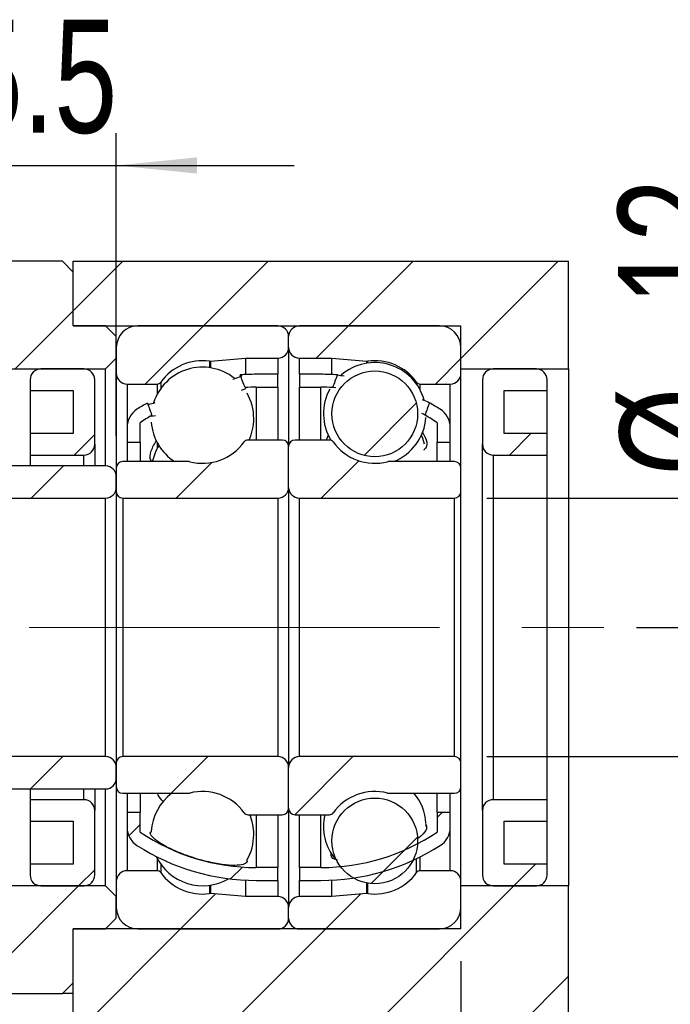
# Model space of a CAD drawing. Header units: millimetres. Extents: x 29 to 286, y 12 to 199.
# Tile 7 of 9: x 232 to 252, y 42 to 72. Entities that reach past the tile are written whole.
import ezdxf

# ---------------------------------------------------------------- set-up
doc = ezdxf.new("R2010")
doc.units = ezdxf.units.MM
doc.linetypes.add('CENTERX2', pattern=[20.32, 12.7, -2.54, 2.54, -2.54])
doc.layers.add('FORMAT', color=7, linetype='Continuous')
doc.styles.add('SLDTEXTSTYLE0', font='TXT', dxfattribs={"width": 0.75})
doc.dimstyles.new('SLDDIMSTYLE2', dxfattribs={"dimtxt": 3.5, "dimasz": 2.5, "dimexe": 0, "dimexo": 0.0625, "dimgap": 0.875, "dimtad": 1, "dimdec": 1, "dimlfac": 1.5, "dimrnd": 1e-09, "dimzin": 12, "dimdsep": 46, "dimtxsty": 'SLDTEXTSTYLE0', "dimsah": 1, "dimcen": 0.09, "dimadec": 0, "dimazin": 3, "dimtfac": 1, "dimtdec": 1, "dimtmove": 0, "dimatfit": 0, "dimfxl": 1, "dimfrac": 2, "dimtolj": 1, "dimtzin": 12, "dimarcsym": 0})
doc.dimstyles.new('SLDDIMSTYLE3', dxfattribs={"dimtxt": 3.5, "dimasz": 2.5, "dimexe": 0, "dimexo": 0.0625, "dimgap": 0.875, "dimtad": 1, "dimlfac": 1.5, "dimrnd": 1e-09, "dimzin": 12, "dimdsep": 46, "dimtxsty": 'SLDTEXTSTYLE0', "dimsah": 1, "dimcen": 0.09, "dimadec": 0, "dimazin": 3, "dimtfac": 1, "dimtofl": 0, "dimtmove": 0, "dimatfit": 3, "dimfxl": 1, "dimfrac": 2, "dimtolj": 1, "dimtzin": 12, "dimarcsym": 0})
doc.dimstyles.new('SLDDIMSTYLE4', dxfattribs={"dimtxt": 3.5, "dimasz": 2.5, "dimexe": 0, "dimexo": 0.0625, "dimgap": 0.875, "dimtad": 1, "dimlfac": 1.5, "dimrnd": 1e-09, "dimzin": 12, "dimdsep": 46, "dimtxsty": 'SLDTEXTSTYLE0', "dimsah": 1, "dimcen": 0.09, "dimadec": 0, "dimazin": 3, "dimtfac": 1, "dimtmove": 0, "dimatfit": 0, "dimfxl": 1, "dimfrac": 2, "dimtolj": 1, "dimtzin": 12, "dimarcsym": 0})
doc.dimstyles.new('SLDDIMSTYLE6', dxfattribs={"dimtxt": 3.5, "dimasz": 2.5, "dimexe": 0, "dimexo": 0.0625, "dimgap": 0.875, "dimtad": 1, "dimlfac": 1.5, "dimrnd": 1e-09, "dimzin": 12, "dimdsep": 46, "dimtxsty": 'SLDTEXTSTYLE0', "dimsah": 1, "dimcen": 0.09, "dimadec": 0, "dimazin": 3, "dimtol": 1, "dimtp": 0.02, "dimtm": 0.02, "dimtfac": 1, "dimtmove": 0, "dimatfit": 0, "dimfxl": 1, "dimfrac": 2, "dimtolj": 1, "dimarcsym": 0})

# ---------------------------------------------------------------- blocks, each defined once
blk = doc.blocks.new('_D_14')
at = {"layer": 'FORMAT', "color": 7}
for p, q in [((255.423, 57.577), (255.423, 68.721)), ((246.795, 57.577), (256.423, 57.577)), ((255.423, 49.577), (255.423, 57.577)), ((246.795, 49.577), (256.423, 49.577))]:
    blk.add_line(p, q, dxfattribs=at)
for points in [[(255.423, 57.577), (255.173, 55.077), (255.673, 55.077)], [(255.423, 49.577), (255.673, 52.077), (255.173, 52.077)]]:
    blk.add_solid(points, dxfattribs=at)
at = {"layer": 'FORMAT', "color": 7, "char_height": 3.5, "attachment_point": 1, "rotation": 90, "style": 'SLDTEXTSTYLE0'}
for s, insert in [('12', (250.857, 63.549)), ('%%c', (250.911, 58.27))]:
    blk.add_mtext(s, dxfattribs=dict(at, insert=insert))
blk = doc.blocks.new('_D_15')
at = {"layer": 'FORMAT', "color": 7}
for p, q in [((268.26, 53.577), (268.26, 59.077)), ((251.429, 53.577), (269.26, 53.577)), ((268.26, 53.577), (268.26, 36.91)), ((250.328, 36.91), (269.26, 36.91)), ((268.26, 36.91), (268.26, 31.41))]:
    blk.add_line(p, q, dxfattribs=at)
for points in [[(268.26, 53.577), (268.51, 56.077), (268.01, 56.077)], [(268.26, 36.91), (268.01, 34.41), (268.51, 34.41)]]:
    blk.add_solid(points, dxfattribs=at)
at = {"layer": 'FORMAT', "color": 7, "char_height": 3.5, "attachment_point": 1, "rotation": 90, "style": 'SLDTEXTSTYLE0'}
for s, insert in [('±0.02', (263.748, 43.086)), ('25', (263.748, 36.601))]:
    blk.add_mtext(s, dxfattribs=dict(at, insert=insert))
blk = doc.blocks.new('_D_16')
at = {"layer": 'FORMAT', "color": 7}
for p, q in [((245.995, 43.243), (245.995, 29.483)), ((249.328, 35.91), (249.328, 29.483)), ((245.995, 30.483), (240.495, 30.483)), ((245.995, 30.483), (249.328, 30.483)), ((249.328, 30.483), (253.931, 30.483))]:
    blk.add_line(p, q, dxfattribs=at)
for points in [[(245.995, 30.483), (243.495, 30.733), (243.495, 30.233)], [(249.328, 30.483), (251.828, 30.233), (251.828, 30.733)]]:
    blk.add_solid(points, dxfattribs=at)
at = {"layer": 'FORMAT', "color": 7, "insert": (251.345, 34.994), "char_height": 3.5, "attachment_point": 1, "style": 'SLDTEXTSTYLE0'}
blk.add_mtext('5', dxfattribs=at)
blk = doc.blocks.new('_D_17')
at = {"layer": 'FORMAT', "color": 7}
for p, q in [((226.261, 45.177), (226.261, 29.483)), ((245.995, 43.243), (245.995, 29.483)), ((226.261, 30.483), (220.761, 30.483)), ((226.261, 30.483), (245.995, 30.483)), ((245.995, 30.483), (251.495, 30.483))]:
    blk.add_line(p, q, dxfattribs=at)
for points in [[(226.261, 30.483), (223.761, 30.733), (223.761, 30.233)], [(245.995, 30.483), (248.495, 30.233), (248.495, 30.733)]]:
    blk.add_solid(points, dxfattribs=at)
at = {"layer": 'FORMAT', "color": 7, "char_height": 3.5, "attachment_point": 1, "style": 'SLDTEXTSTYLE0'}
for s, insert in [('(', (230.812, 34.994)), (')', (241.584, 34.994)), ('29.6', (232.533, 34.994))]:
    blk.add_mtext(s, dxfattribs=dict(at, insert=insert))
blk = doc.blocks.new('_D_19')
at = {"layer": 'FORMAT', "color": 7}
for p, q in [((231.661, 59.877), (231.661, 68.874)), ((235.328, 59.51), (235.328, 68.874)), ((231.661, 67.874), (226.161, 67.874)), ((231.661, 67.874), (235.328, 67.874)), ((235.328, 67.874), (240.828, 67.874))]:
    blk.add_line(p, q, dxfattribs=at)
for points in [[(231.661, 67.874), (229.161, 68.124), (229.161, 67.624)], [(235.328, 67.874), (237.828, 67.624), (237.828, 68.124)]]:
    blk.add_solid(points, dxfattribs=at)
at = {"layer": 'FORMAT', "color": 7, "insert": (230.479, 72.386), "char_height": 3.5, "attachment_point": 1, "style": 'SLDTEXTSTYLE0'}
blk.add_mtext('5.5', dxfattribs=at)

msp = doc.modelspace()

# ---------------------------------------------------------------- hatches: boundary and pattern name
at = {"layer": 'FORMAT', "linetype": 'Continuous', "lineweight": 18}
h = msp.add_hatch(dxfattribs=at)
h.set_pattern_fill('ANSI31', color=256, style=0)
h.paths.add_polyline_path([(234.9948, 61.5766), (235.3281, 61.91), (235.3281, 62.5766), (234.9948, 62.91), (233.9948, 62.91), (233.9948, 64.5766), (233.6614, 64.91), (229.9948, 64.91), (229.6614, 64.5766), (229.6614, 61.91), (229.9948, 61.5766)], flags=0)
h = msp.add_hatch(dxfattribs=at)
h.set_pattern_fill('ANSI31', color=256, style=0)
h.paths.add_polyline_path([(233.9948, 64.91), (233.9948, 62.91), (245.9948, 62.91), (245.9948, 61.5766), (249.3281, 61.5766), (249.3281, 64.91)], flags=0)
h = msp.add_hatch(dxfattribs=at)
h.set_pattern_fill('ANSI31', color=256, style=0)
edge = h.paths.add_edge_path(flags=0)
edge.add_line((240.6614, 62.2433), (240.6614, 62.5766))
edge.add_arc((240.3281, 62.5766), 0.3333, 0, 90)
edge.add_line((240.3281, 62.91), (235.9948, 62.91))
edge.add_arc((235.9948, 62.2433), 0.6667, 90, 180)
edge.add_line((235.3281, 62.2433), (235.3281, 61.4433))
edge.add_arc((235.6614, 61.4433), 0.3333, 180, 270)
edge.add_line((235.6614, 61.11), (236.5943, 61.11))
edge.add_arc((236.5943, 61.2433), 0.1333, 270, 324.47108)
edge.add_arc((237.9948, 60.2433), 1.5875, 82.10725, 144.47108, ccw=False)
edge.add_arc((238.2311, 61.9478), 0.1333, 262.10725, 275)
edge.add_line((238.2427, 61.815), (239.3281, 61.91))
edge.add_line((239.3281, 61.91), (240.3281, 61.91))
edge.add_arc((240.3281, 62.2433), 0.3333, 270, 360)
h = msp.add_hatch(dxfattribs=at)
h.set_pattern_fill('ANSI31', color=256, style=0)
edge = h.paths.add_edge_path(flags=0)
edge.add_line((245.3281, 62.91), (240.9948, 62.91))
edge.add_arc((240.9948, 62.5766), 0.3333, 90, 180)
edge.add_line((240.6614, 62.5766), (240.6614, 62.2433))
edge.add_arc((240.9948, 62.2433), 0.3333, 180, 270)
edge.add_line((240.9948, 61.91), (241.9948, 61.91))
edge.add_line((241.9948, 61.91), (243.0802, 61.815))
edge.add_arc((243.0918, 61.9478), 0.1333, 265, 277.89275)
edge.add_arc((243.3281, 60.2433), 1.5875, 35.52892, 97.89275, ccw=False)
edge.add_arc((244.7286, 61.2433), 0.1333, 215.52892, 270)
edge.add_line((244.7286, 61.11), (245.6614, 61.11))
edge.add_arc((245.6614, 61.4433), 0.3333, 270, 360)
edge.add_line((245.9948, 61.4433), (245.9948, 62.2433))
edge.add_arc((245.3281, 62.2433), 0.6667, 0, 90)
h = msp.add_hatch(dxfattribs=at)
h.set_pattern_fill('ANSI31', color=256, style=0)
edge = h.paths.add_edge_path(flags=0)
edge.add_line((232.6614, 60.91), (233.9948, 60.91))
edge.add_line((233.9948, 60.91), (233.9948, 59.5766))
edge.add_line((233.9948, 59.5766), (232.6614, 59.5766))
edge.add_line((232.6614, 59.5766), (232.6614, 58.91))
edge.add_line((232.6614, 58.91), (234.3281, 58.91))
edge.add_arc((234.3281, 59.2433), 0.3333, 270, 360)
edge.add_line((234.6614, 59.2433), (234.6614, 61.2433))
edge.add_arc((234.3281, 61.2433), 0.3333, 360, 450)
edge.add_line((234.3281, 61.5766), (232.9948, 61.5766))
edge.add_arc((232.9948, 61.2433), 0.3333, 90, 180)
edge.add_line((232.6614, 61.2433), (232.6614, 60.91))
h = msp.add_hatch(dxfattribs=at)
h.set_pattern_fill('ANSI31', color=256, style=0)
edge = h.paths.add_edge_path(flags=0)
edge.add_line((248.6614, 59.5766), (247.3281, 59.5766))
edge.add_line((247.3281, 59.5766), (247.3281, 60.91))
edge.add_line((247.3281, 60.91), (248.6614, 60.91))
edge.add_line((248.6614, 60.91), (248.6614, 61.2433))
edge.add_arc((248.3281, 61.2433), 0.3333, 360, 450)
edge.add_line((248.3281, 61.5766), (246.9948, 61.5766))
edge.add_arc((246.9948, 61.2433), 0.3333, 90, 180)
edge.add_line((246.6614, 61.2433), (246.6614, 59.2433))
edge.add_arc((246.9948, 59.2433), 0.3333, 180, 270)
edge.add_line((246.9948, 58.91), (248.6614, 58.91))
edge.add_line((248.6614, 58.91), (248.6614, 59.5766))
h = msp.add_hatch(dxfattribs=at)
h.set_pattern_fill('ANSI31', color=256, style=0)
edge = h.paths.add_edge_path(flags=0)
edge.add_arc((239.6614, 54.569), 6.4409, 90, 93.10594, ccw=False)
edge.add_line((239.6614, 61.01), (240.3281, 61.01))
edge.add_line((240.3281, 61.01), (240.3281, 61.41))
edge.add_line((240.3281, 61.41), (239.6614, 61.41))
edge.add_arc((239.6614, 54.569), 6.8409, 90, 94.20318)
edge.add_ellipse((240.4873, 53.5766), major_axis=(-10.574, 28.2389), ratio=0.0514033, start_angle=348.46453, end_angle=349.1108, ccw=False)
h = msp.add_hatch(dxfattribs=at)
h.set_pattern_fill('ANSI31', color=256, style=0)
edge = h.paths.add_edge_path(flags=0)
edge.add_line((240.9948, 61.41), (240.9948, 61.01))
edge.add_line((240.9948, 61.01), (241.6614, 61.01))
edge.add_arc((241.6614, 54.569), 6.4409, 86.81531, 90, ccw=False)
edge.add_ellipse((240.8355, 53.5766), major_axis=(9.8052, 26.1793), ratio=0.0554457, start_angle=10.8231, end_angle=11.47299, ccw=False)
edge.add_arc((241.6614, 54.569), 6.8409, 85.71447, 90)
edge.add_line((241.6614, 61.41), (240.9948, 61.41))
h = msp.add_hatch(dxfattribs=at)
h.set_pattern_fill('ANSI31', color=256, style=0)
edge = h.paths.add_edge_path(flags=0)
edge.add_arc((243.3281, 60.186), 1.3266, 0, 360)
h = msp.add_hatch(dxfattribs=at)
h.set_pattern_fill('ANSI31', color=256, style=0)
edge = h.paths.add_edge_path(flags=0)
edge.add_ellipse((240.4873, 53.5766), major_axis=(-10.574, 28.2389), ratio=0.0514033, start_angle=10.61498, end_angle=11.21125, ccw=False)
edge.add_arc((239.6614, 54.569), 6.8409, 119.5216, 122.67529)
edge.add_arc((236.3281, 59.7662), 0.6667, 122.67529, 180)
edge.add_line((235.6614, 59.7662), (235.6614, 59.31))
edge.add_line((235.6614, 59.31), (236.0614, 59.31))
edge.add_line((236.0614, 59.31), (236.0614, 59.91))
edge.add_arc((239.6614, 54.569), 6.4409, 120.13545, 123.98165, ccw=False)
h = msp.add_hatch(dxfattribs=at)
h.set_pattern_fill('ANSI31', color=256, style=0)
edge = h.paths.add_edge_path(flags=0)
edge.add_arc((244.9948, 59.7662), 0.6667, 0, 57.32471)
edge.add_arc((241.6614, 54.569), 6.8409, 57.32471, 60.55128)
edge.add_ellipse((240.8355, 53.5766), major_axis=(9.8052, 26.1793), ratio=0.0554457, start_angle=348.85119, end_angle=349.45109, ccw=False)
edge.add_arc((241.6614, 54.569), 6.4409, 56.01835, 59.93382, ccw=False)
edge.add_line((245.2614, 59.91), (245.2614, 59.31))
edge.add_line((245.2614, 59.31), (245.6614, 59.31))
edge.add_line((245.6614, 59.31), (245.6614, 59.7662))
h = msp.add_hatch(dxfattribs=at)
h.set_pattern_fill('ANSI31', color=256, style=0)
edge = h.paths.add_edge_path(flags=0)
edge.add_line((235.3281, 58.51), (235.3281, 57.7766))
edge.add_arc((235.5281, 57.7766), 0.2, 180, 270)
edge.add_line((235.5281, 57.5766), (240.3281, 57.5766))
edge.add_arc((240.3281, 57.91), 0.3333, 270, 360)
edge.add_line((240.6614, 57.91), (240.6614, 59.1766))
edge.add_arc((240.4614, 59.1766), 0.2, 0, 90)
edge.add_line((240.4614, 59.3766), (239.3952, 59.3766))
edge.add_arc((239.3952, 59.2433), 0.1333, 90, 144.47108)
edge.add_arc((237.9948, 60.2433), 1.5875, 255.58615, 324.47108, ccw=False)
edge.add_arc((237.5664, 58.5766), 0.1333, 75.58615, 90)
edge.add_line((237.5664, 58.71), (235.5281, 58.71))
edge.add_arc((235.5281, 58.51), 0.2, 90, 180)
h = msp.add_hatch(dxfattribs=at)
h.set_pattern_fill('ANSI31', color=256, style=0)
edge = h.paths.add_edge_path(flags=0)
edge.add_line((240.9948, 57.5766), (245.7948, 57.5766))
edge.add_arc((245.7948, 57.7766), 0.2, 270, 360)
edge.add_line((245.9948, 57.7766), (245.9948, 58.51))
edge.add_arc((245.7948, 58.51), 0.2, 0, 90)
edge.add_line((245.7948, 58.71), (243.7565, 58.71))
edge.add_arc((243.7565, 58.5766), 0.1333, 90, 104.41385)
edge.add_arc((243.3281, 60.2433), 1.5875, 215.52892, 284.41385, ccw=False)
edge.add_arc((241.9276, 59.2433), 0.1333, 35.52892, 90)
edge.add_line((241.9276, 59.3766), (240.8614, 59.3766))
edge.add_arc((240.8614, 59.1766), 0.2, 90, 180)
edge.add_line((240.6614, 59.1766), (240.6614, 57.91))
edge.add_arc((240.9948, 57.91), 0.3333, 180, 270)
h = msp.add_hatch(dxfattribs=at)
h.set_pattern_fill('ANSI31', color=256, style=0)
edge = h.paths.add_edge_path(flags=0)
edge.add_line((231.6614, 57.91), (231.9948, 57.5766))
edge.add_line((231.9948, 57.5766), (234.9948, 57.5766))
edge.add_arc((234.9948, 57.91), 0.3333, 270, 360)
edge.add_line((235.3281, 57.91), (235.3281, 58.2433))
edge.add_arc((234.9948, 58.2433), 0.3333, 0, 90)
edge.add_line((234.9948, 58.5766), (231.9948, 58.5766))
edge.add_line((231.9948, 58.5766), (231.6614, 58.2433))
edge.add_line((231.6614, 58.2433), (231.6614, 57.91))
h = msp.add_hatch(dxfattribs=at)
h.set_pattern_fill('ANSI31', color=256, style=0)
edge = h.paths.add_edge_path(flags=0)
edge.add_line((231.9948, 49.5766), (231.6614, 49.2433))
edge.add_line((231.6614, 49.2433), (231.6614, 48.91))
edge.add_line((231.6614, 48.91), (231.9948, 48.5766))
edge.add_line((231.9948, 48.5766), (234.9948, 48.5766))
edge.add_arc((234.9948, 48.91), 0.3333, 270, 360)
edge.add_line((235.3281, 48.91), (235.3281, 49.2433))
edge.add_arc((234.9948, 49.2433), 0.3333, 0, 90)
edge.add_line((234.9948, 49.5766), (231.9948, 49.5766))
h = msp.add_hatch(dxfattribs=at)
h.set_pattern_fill('ANSI31', color=256, style=0)
edge = h.paths.add_edge_path(flags=0)
edge.add_line((240.3281, 49.5766), (235.5281, 49.5766))
edge.add_arc((235.5281, 49.3766), 0.2, 90, 180)
edge.add_line((235.3281, 49.3766), (235.3281, 48.6433))
edge.add_arc((235.5281, 48.6433), 0.2, 180, 270)
edge.add_line((235.5281, 48.4433), (237.5664, 48.4433))
edge.add_arc((237.5664, 48.5766), 0.1333, 270, 284.41385)
edge.add_arc((237.9948, 46.91), 1.5875, 35.52892, 104.41385, ccw=False)
edge.add_arc((239.3952, 47.91), 0.1333, 215.52892, 270)
edge.add_line((239.3952, 47.7766), (240.4614, 47.7766))
edge.add_arc((240.4614, 47.9766), 0.2, 270, 360)
edge.add_line((240.6614, 47.9766), (240.6614, 49.2433))
edge.add_arc((240.3281, 49.2433), 0.3333, 360, 450)
h = msp.add_hatch(dxfattribs=at)
h.set_pattern_fill('ANSI31', color=256, style=0)
edge = h.paths.add_edge_path(flags=0)
edge.add_line((245.9948, 48.6433), (245.9948, 49.3766))
edge.add_arc((245.7948, 49.3766), 0.2, 0, 90)
edge.add_line((245.7948, 49.5766), (240.9948, 49.5766))
edge.add_arc((240.9948, 49.2433), 0.3333, 90, 180)
edge.add_line((240.6614, 49.2433), (240.6614, 47.9766))
edge.add_arc((240.8614, 47.9766), 0.2, 180, 270)
edge.add_line((240.8614, 47.7766), (241.9276, 47.7766))
edge.add_arc((241.9276, 47.91), 0.1333, 270, 324.47108)
edge.add_arc((243.3281, 46.91), 1.5875, 75.58615, 144.47108, ccw=False)
edge.add_arc((243.7565, 48.5766), 0.1333, 255.58615, 270)
edge.add_line((243.7565, 48.4433), (245.7948, 48.4433))
edge.add_arc((245.7948, 48.6433), 0.2, 270, 360)
h = msp.add_hatch(dxfattribs=at)
h.set_pattern_fill('ANSI31', color=256, style=0)
edge = h.paths.add_edge_path(flags=0)
edge.add_line((232.6614, 47.5766), (233.9948, 47.5766))
edge.add_line((233.9948, 47.5766), (233.9948, 46.2433))
edge.add_line((233.9948, 46.2433), (232.6614, 46.2433))
edge.add_line((232.6614, 46.2433), (232.6614, 45.91))
edge.add_arc((232.9948, 45.91), 0.3333, 180, 270)
edge.add_line((232.9948, 45.5766), (234.3281, 45.5766))
edge.add_arc((234.3281, 45.91), 0.3333, 270, 360)
edge.add_line((234.6614, 45.91), (234.6614, 47.91))
edge.add_arc((234.3281, 47.91), 0.3333, 0, 90)
edge.add_line((234.3281, 48.2433), (232.6614, 48.2433))
edge.add_line((232.6614, 48.2433), (232.6614, 47.5766))
h = msp.add_hatch(dxfattribs=at)
h.set_pattern_fill('ANSI31', color=256, style=0)
edge = h.paths.add_edge_path(flags=0)
edge.add_arc((243.3281, 46.9672), 1.3266, 0, 360)
h = msp.add_hatch(dxfattribs=at)
h.set_pattern_fill('ANSI31', color=256, style=0)
edge = h.paths.add_edge_path(flags=0)
edge.add_line((248.6614, 46.2433), (247.3281, 46.2433))
edge.add_line((247.3281, 46.2433), (247.3281, 47.5766))
edge.add_line((247.3281, 47.5766), (248.6614, 47.5766))
edge.add_line((248.6614, 47.5766), (248.6614, 48.2433))
edge.add_line((248.6614, 48.2433), (246.9948, 48.2433))
edge.add_arc((246.9948, 47.91), 0.3333, 90, 180)
edge.add_line((246.6614, 47.91), (246.6614, 45.91))
edge.add_arc((246.9948, 45.91), 0.3333, 180, 270)
edge.add_line((246.9948, 45.5766), (248.3281, 45.5766))
edge.add_arc((248.3281, 45.91), 0.3333, 270, 360)
edge.add_line((248.6614, 45.91), (248.6614, 46.2433))
h = msp.add_hatch(dxfattribs=at)
h.set_pattern_fill('ANSI31', color=256, style=0)
edge = h.paths.add_edge_path(flags=0)
edge.add_line((240.3281, 45.7433), (240.3281, 46.1433))
edge.add_line((240.3281, 46.1433), (239.6614, 46.1433))
edge.add_arc((239.6614, 52.5842), 6.4409, 236.01835, 270, ccw=False)
edge.add_line((236.0614, 47.2433), (236.0614, 47.8433))
edge.add_line((236.0614, 47.8433), (235.6614, 47.8433))
edge.add_line((235.6614, 47.8433), (235.6614, 47.3871))
edge.add_arc((236.3281, 47.3871), 0.6667, 180, 237.32471)
edge.add_arc((239.6614, 52.5842), 6.8409, 237.32471, 270)
edge.add_line((239.6614, 45.7433), (240.3281, 45.7433))
h = msp.add_hatch(dxfattribs=at)
h.set_pattern_fill('ANSI31', color=256, style=0)
edge = h.paths.add_edge_path(flags=0)
edge.add_arc((241.6614, 52.5842), 6.4409, 270, 303.98165, ccw=False)
edge.add_line((241.6614, 46.1433), (240.9948, 46.1433))
edge.add_line((240.9948, 46.1433), (240.9948, 45.7433))
edge.add_line((240.9948, 45.7433), (241.6614, 45.7433))
edge.add_arc((241.6614, 52.5842), 6.8409, 270, 302.67529)
edge.add_arc((244.9948, 47.3871), 0.6667, 302.67529, 360)
edge.add_line((245.6614, 47.3871), (245.6614, 47.8433))
edge.add_line((245.6614, 47.8433), (245.2614, 47.8433))
edge.add_line((245.2614, 47.8433), (245.2614, 47.2433))
h = msp.add_hatch(dxfattribs=at)
h.set_pattern_fill('ANSI31', color=256, style=0)
edge = h.paths.add_edge_path(flags=0)
edge.add_line((235.9948, 44.2433), (240.3281, 44.2433))
edge.add_arc((240.3281, 44.5766), 0.3333, 270, 360)
edge.add_line((240.6614, 44.5766), (240.6614, 44.91))
edge.add_arc((240.3281, 44.91), 0.3333, 360, 450)
edge.add_line((240.3281, 45.2433), (239.3281, 45.2433))
edge.add_line((239.3281, 45.2433), (238.2427, 45.3382))
edge.add_arc((238.2311, 45.2054), 0.1333, 85, 97.89275)
edge.add_arc((237.9948, 46.91), 1.5875, 215.52892, 277.89275, ccw=False)
edge.add_arc((236.5943, 45.91), 0.1333, 35.52892, 90)
edge.add_line((236.5943, 46.0433), (235.6614, 46.0433))
edge.add_arc((235.6614, 45.71), 0.3333, 90, 180)
edge.add_line((235.3281, 45.71), (235.3281, 44.91))
edge.add_arc((235.9948, 44.91), 0.6667, 180, 270)
h = msp.add_hatch(dxfattribs=at)
h.set_pattern_fill('ANSI31', color=256, style=0)
edge = h.paths.add_edge_path(flags=0)
edge.add_line((240.6614, 44.91), (240.6614, 44.5766))
edge.add_arc((240.9948, 44.5766), 0.3333, 180, 270)
edge.add_line((240.9948, 44.2433), (245.3281, 44.2433))
edge.add_arc((245.3281, 44.91), 0.6667, 270, 360)
edge.add_line((245.9948, 44.91), (245.9948, 45.71))
edge.add_arc((245.6614, 45.71), 0.3333, 0, 90)
edge.add_line((245.6614, 46.0433), (244.7286, 46.0433))
edge.add_arc((244.7286, 45.91), 0.1333, 90, 144.47108)
edge.add_arc((243.3281, 46.91), 1.5875, 262.10725, 324.47108, ccw=False)
edge.add_arc((243.0918, 45.2054), 0.1333, 82.10725, 95)
edge.add_line((243.0802, 45.3382), (241.9948, 45.2433))
edge.add_line((241.9948, 45.2433), (240.9948, 45.2433))
edge.add_arc((240.9948, 44.91), 0.3333, 90, 180)
h = msp.add_hatch(dxfattribs=at)
h.set_pattern_fill('ANSI31', color=256, style=0)
h.paths.add_polyline_path([(235.3281, 45.2433), (234.9948, 45.5766), (229.9948, 45.5766), (229.6614, 45.2433), (229.6614, 42.5766), (229.9948, 42.2433), (233.6614, 42.2433), (233.9948, 42.5766), (233.9948, 44.2433), (234.9948, 44.2433), (235.3281, 44.5766)], flags=0)
h = msp.add_hatch(dxfattribs=at)
h.set_pattern_fill('ANSI31', color=256, style=0)
h.paths.add_polyline_path([(233.9948, 36.91), (249.3281, 36.91), (249.3281, 45.5766), (245.9948, 45.5766), (245.9948, 44.2433), (233.9948, 44.2433)], flags=0)

# ---------------------------------------------------------------- linework, layer by layer
at = {"color": 7, "linetype": 'Continuous', "lineweight": 25}
for p, q in [((233.6614, 64.91), (229.9948, 64.91)), ((233.6614, 64.91), (233.9948, 64.5766)), ((233.9948, 62.91), (233.9948, 64.91)), ((233.9948, 64.91), (249.3281, 64.91)), ((249.3281, 61.5766), (249.3281, 64.91)), ((233.9948, 62.91), (233.9948, 64.5766)), ((234.9948, 62.91), (233.9948, 62.91)), ((233.9948, 62.91), (245.9948, 62.91)), ((234.9948, 62.91), (235.3281, 62.5766)), ((240.3281, 62.91), (235.9948, 62.91)), ((245.3281, 62.91), (240.9948, 62.91)), ((245.9948, 61.5766), (245.9948, 62.91)), ((235.3281, 61.91), (235.3281, 62.5766)), ((240.6614, 62.2433), (240.6614, 62.5766)), ((235.3281, 62.2433), (235.3281, 61.4433)), ((240.6614, 62.2433), (240.6614, 59.1766)), ((245.9948, 61.4433), (245.9948, 62.2433)), ((235.3281, 61.91), (234.9948, 61.5766)), ((238.2427, 61.815), (239.3281, 61.91)), ((239.3281, 61.91), (240.3281, 61.91)), ((239.3281, 61.91), (239.3281, 61.4018)), ((240.9948, 61.91), (241.9948, 61.91)), ((241.9948, 61.91), (243.0802, 61.815)), ((241.9948, 61.4018), (241.9948, 61.91)), ((229.9948, 61.5766), (234.9948, 61.5766)), ((234.3281, 61.5766), (232.9948, 61.5766)), ((234.9948, 58.5766), (234.9948, 61.5766)), ((245.9948, 61.5766), (249.3281, 61.5766)), ((248.3281, 61.5766), (246.9948, 61.5766)), ((249.3281, 61.5766), (249.3281, 45.5766)), ((235.3281, 61.4433), (235.3281, 58.51)), ((240.3281, 61.41), (239.6614, 61.41)), ((240.3281, 61.01), (240.3281, 61.41)), ((241.6614, 61.41), (240.9948, 61.41)), ((240.9948, 61.41), (240.9948, 61.01)), ((245.9948, 58.51), (245.9948, 61.4433)), ((232.6614, 61.2433), (232.6614, 60.91)), ((234.6614, 59.2433), (234.6614, 61.2433)), ((235.6614, 61.11), (236.5943, 61.11)), ((239.3234, 60.961), (239.1938, 60.9098)), ((239.6614, 61.01), (240.3281, 61.01)), ((240.3281, 61.01), (240.3281, 59.3766)), ((240.9948, 61.01), (241.6614, 61.01)), ((240.9948, 59.3766), (240.9948, 61.01)), ((242.1198, 60.9877), (242.0193, 61)), ((244.7286, 61.11), (245.6614, 61.11)), ((246.6614, 61.2433), (246.6614, 59.2433)), ((248.6614, 60.91), (248.6614, 61.2433)), ((232.6614, 60.91), (233.9948, 60.91)), ((232.6614, 60.91), (232.6614, 59.5766)), ((233.9948, 60.91), (233.9948, 59.5766)), ((247.3281, 60.91), (248.6614, 60.91)), ((247.3281, 59.5766), (247.3281, 60.91)), ((248.6614, 59.5766), (248.6614, 60.91)), ((236.5435, 60.1227), (236.4189, 60.0992)), ((235.6614, 59.7662), (235.6614, 59.31)), ((236.0614, 59.31), (236.0614, 59.91)), ((245.2614, 59.91), (245.2614, 59.31)), ((245.6614, 59.31), (245.6614, 59.7662)), ((232.6614, 59.5766), (232.6614, 58.91)), ((233.9948, 59.5766), (232.6614, 59.5766)), ((241.8846, 59.5253), (241.8255, 59.3766)), ((248.6614, 59.5766), (247.3281, 59.5766)), ((248.6614, 58.91), (248.6614, 59.5766)), ((234.6614, 59.2433), (234.6614, 58.5766)), ((235.6614, 59.31), (236.0614, 59.31)), ((235.6614, 59.31), (235.6614, 58.71)), ((236.0614, 59.31), (236.0614, 58.71)), ((240.4614, 59.3766), (239.3952, 59.3766)), ((240.6614, 57.91), (240.6614, 59.1766)), ((241.9276, 59.3766), (240.8614, 59.3766)), ((245.2614, 59.31), (245.6614, 59.31)), ((245.2614, 58.71), (245.2614, 59.31)), ((245.6614, 58.71), (245.6614, 59.31)), ((246.6614, 47.91), (246.6614, 59.2433)), ((232.6614, 58.91), (234.3281, 58.91)), ((232.6614, 58.91), (232.6614, 58.5766)), ((246.9948, 58.91), (248.6614, 58.91)), ((246.9948, 58.91), (246.9948, 48.2433)), ((248.6614, 48.2433), (248.6614, 58.91)), ((234.9948, 58.5766), (231.9948, 58.5766)), ((237.5664, 58.71), (235.5281, 58.71)), ((245.7948, 58.71), (243.7565, 58.71)), ((235.3281, 58.51), (235.3281, 57.7766)), ((235.3281, 57.91), (235.3281, 58.2433)), ((245.9948, 57.7766), (245.9948, 58.51)), ((240.6614, 57.91), (240.6614, 49.2433)), ((235.3281, 57.7766), (235.3281, 49.3766)), ((245.9948, 49.3766), (245.9948, 57.7766)), ((231.9948, 57.5766), (234.9948, 57.5766)), ((234.9948, 49.5766), (234.9948, 57.5766)), ((235.5281, 57.5766), (240.3281, 57.5766)), ((235.5281, 57.5766), (235.5281, 49.5766)), ((240.3281, 57.5766), (240.3281, 49.5766)), ((240.9948, 57.5766), (245.7948, 57.5766)), ((240.9948, 49.5766), (240.9948, 57.5766)), ((245.7948, 49.5766), (245.7948, 57.5766)), ((234.9948, 49.5766), (231.9948, 49.5766)), ((235.3281, 49.3766), (235.3281, 48.6433)), ((240.3281, 49.5766), (235.5281, 49.5766)), ((245.7948, 49.5766), (240.9948, 49.5766)), ((245.9948, 48.6433), (245.9948, 49.3766)), ((235.3281, 48.91), (235.3281, 49.2433)), ((240.6614, 47.9766), (240.6614, 49.2433)), ((231.9948, 48.5766), (234.9948, 48.5766)), ((232.6614, 48.5766), (232.6614, 48.2433)), ((234.6614, 48.5766), (234.6614, 47.91)), ((234.9948, 45.5766), (234.9948, 48.5766)), ((235.3281, 48.6433), (235.3281, 45.71)), ((245.9948, 45.71), (245.9948, 48.6433)), ((232.6614, 48.2433), (232.6614, 47.5766)), ((234.3281, 48.2433), (232.6614, 48.2433)), ((235.5281, 48.4433), (237.5664, 48.4433)), ((235.6614, 48.4433), (235.6614, 47.8433)), ((236.0614, 48.4433), (236.0614, 47.8433)), ((243.7565, 48.4433), (245.7948, 48.4433)), ((245.2614, 47.8433), (245.2614, 48.4433)), ((245.6614, 47.8433), (245.6614, 48.4433)), ((248.6614, 48.2433), (246.9948, 48.2433)), ((248.6614, 47.5766), (248.6614, 48.2433)), ((234.6614, 45.91), (234.6614, 47.91)), ((240.6614, 47.9766), (240.6614, 44.91)), ((246.6614, 47.91), (246.6614, 45.91)), ((232.6614, 47.5766), (233.9948, 47.5766)), ((232.6614, 47.5766), (232.6614, 46.2433)), ((233.9948, 47.5766), (233.9948, 46.2433)), ((235.6614, 47.8433), (235.6614, 47.3871)), ((236.0614, 47.8433), (235.6614, 47.8433)), ((236.0614, 47.2433), (236.0614, 47.8433)), ((239.3952, 47.7766), (240.4614, 47.7766)), ((240.3281, 47.7766), (240.3281, 46.1433)), ((240.8614, 47.7766), (241.9276, 47.7766)), ((240.9948, 46.1433), (240.9948, 47.7766)), ((245.2614, 47.8433), (245.2614, 47.2433)), ((245.6614, 47.8433), (245.2614, 47.8433)), ((245.6614, 47.3871), (245.6614, 47.8433)), ((247.3281, 47.5766), (248.6614, 47.5766)), ((247.3281, 46.2433), (247.3281, 47.5766)), ((248.6614, 46.2433), (248.6614, 47.5766)), ((244.9156, 47.4167), (244.9148, 47.4675)), ((244.5004, 46.3462), (244.5215, 46.3699)), ((232.6614, 46.2433), (232.6614, 45.91)), ((233.9948, 46.2433), (232.6614, 46.2433)), ((236.5943, 46.0433), (235.6614, 46.0433)), ((240.3281, 46.1433), (239.6614, 46.1433)), ((240.3281, 45.7433), (240.3281, 46.1433)), ((240.9948, 46.1433), (240.9948, 45.7433)), ((241.6614, 46.1433), (240.9948, 46.1433)), ((245.6614, 46.0433), (244.7286, 46.0433)), ((248.6614, 46.2433), (247.3281, 46.2433)), ((248.6614, 45.91), (248.6614, 46.2433)), ((239.3281, 45.7514), (239.3281, 45.2433)), ((239.6614, 45.7433), (240.3281, 45.7433)), ((240.9948, 45.7433), (241.6614, 45.7433)), ((241.9948, 45.2433), (241.9948, 45.7514)), ((234.9948, 45.5766), (229.9948, 45.5766)), ((232.9948, 45.5766), (234.3281, 45.5766)), ((234.9948, 45.5766), (235.3281, 45.2433)), ((235.3281, 45.71), (235.3281, 44.91)), ((245.9948, 44.91), (245.9948, 45.71)), ((245.9948, 44.2433), (245.9948, 45.5766)), ((249.3281, 45.5766), (245.9948, 45.5766)), ((246.9948, 45.5766), (248.3281, 45.5766)), ((249.3281, 36.91), (249.3281, 45.5766)), ((235.3281, 44.5766), (235.3281, 45.2433)), ((239.3281, 45.2433), (238.2427, 45.3382)), ((240.3281, 45.2433), (239.3281, 45.2433)), ((241.9948, 45.2433), (240.9948, 45.2433)), ((243.0802, 45.3382), (241.9948, 45.2433)), ((240.6614, 44.5766), (240.6614, 44.91)), ((235.3281, 44.5766), (234.9948, 44.2433)), ((233.9948, 44.2433), (234.9948, 44.2433)), ((233.9948, 42.5766), (233.9948, 44.2433)), ((233.9948, 36.91), (233.9948, 44.2433)), ((245.9948, 44.2433), (233.9948, 44.2433)), ((235.9948, 44.2433), (240.3281, 44.2433)), ((240.9948, 44.2433), (245.3281, 44.2433)), ((233.9948, 42.5766), (233.6614, 42.2433)), ((229.9948, 42.2433), (233.6614, 42.2433)), ((233.9948, 42.2433), (233.6614, 42.2433))]:
    msp.add_line(p, q, dxfattribs=at)
at = {"color": 8, "linetype": 'Continuous', "lineweight": 25}
for p, q in [((240.3281, 61.91), (240.3281, 61.41)), ((240.9948, 61.41), (240.9948, 61.91)), ((238.2128, 61.8157), (238.2128, 61.6162)), ((238.2427, 61.815), (238.2427, 61.6117)), ((243.0802, 61.754), (243.0802, 61.815)), ((243.1101, 61.7585), (243.1101, 61.8157)), ((235.6614, 61.11), (235.6614, 59.7662)), ((236.5943, 61.11), (236.5943, 60.7913)), ((236.7028, 61.1658), (236.7028, 60.9662)), ((239.6614, 61.01), (239.6614, 59.3766)), ((241.6614, 59.3766), (241.6614, 61.01)), ((244.62, 61.1085), (244.62, 61.1658)), ((244.7286, 60.9336), (244.7286, 61.11)), ((245.6614, 59.7662), (245.6614, 61.11)), ((236.5943, 59.2961), (236.5943, 59.1154)), ((234.3281, 58.5766), (234.3281, 58.91)), ((234.3281, 48.2433), (234.3281, 48.5766)), ((239.6614, 47.7766), (239.6614, 46.1433)), ((241.6614, 46.1433), (241.6614, 47.7766)), ((235.6614, 47.3871), (235.6614, 46.0433)), ((245.6614, 46.0433), (245.6614, 47.3871)), ((236.5943, 46.4189), (236.5943, 46.0433)), ((244.62, 45.9874), (244.62, 46.4162)), ((244.7286, 46.0433), (244.7286, 46.4694)), ((236.7028, 46.2439), (236.7028, 45.9874)), ((240.3281, 45.7433), (240.3281, 45.2433)), ((240.9948, 45.2433), (240.9948, 45.7433)), ((238.2128, 45.594), (238.2128, 45.3375)), ((238.2427, 45.5984), (238.2427, 45.3382)), ((243.0802, 45.3382), (243.0802, 45.664)), ((243.1101, 45.3375), (243.1101, 45.6587))]:
    msp.add_line(p, q, dxfattribs=at)
at = {"color": 7, "linetype": 'Continuous', "lineweight": 25, "flags": 128}
msp.add_lwpolyline([(244.8688, 59.2471), (244.8144, 59.4223), (244.7716, 59.5253)], dxfattribs=at)
at = {"color": 7, "linetype": 'Continuous', "lineweight": 25}
for centre in [(243.3281, 60.186), (243.3281, 46.9672)]:
    msp.add_circle(centre, 1.3266, dxfattribs=at)
for centre, radius, start, end in [((235.9948, 62.2433), 0.6667, 90, 180), ((240.3281, 62.5766), 0.3333, 0, 90), ((240.9948, 62.5766), 0.3333, 90, 180), ((245.3281, 62.2433), 0.6667, 0, 90), ((240.3281, 62.2433), 0.3333, 270, 0), ((240.9948, 62.2433), 0.3333, 180, 270), ((232.9948, 61.2433), 0.3333, 90, 180), ((234.3281, 61.2433), 0.3333, 360, 90), ((237.9948, 60.0437), 1.5875, 51.62647, 162.41874), ((237.9948, 60.2433), 1.5875, 82.10725, 144.47108), ((238.2311, 61.9478), 0.1333, 262.10725, 275), ((243.3281, 60.186), 1.5875, 15.75933, 130.7537), ((243.0918, 61.9478), 0.1333, 265, 277.89275), ((243.3281, 60.2433), 1.5875, 35.52892, 97.89275), ((246.9948, 61.2433), 0.3333, 90, 180), ((248.3281, 61.2433), 0.3333, 360, 90), ((235.6614, 61.4433), 0.3333, 180, 270), ((239.6614, 54.569), 6.8409, 90, 94.20318), ((241.6614, 54.569), 6.8409, 85.71447, 90), ((245.6614, 61.4433), 0.3333, 270, 0), ((236.5943, 61.2433), 0.1333, 270, 324.47108), ((239.6614, 54.569), 6.4409, 90, 93.10594), ((241.6614, 54.569), 6.4409, 86.81531, 90), ((243.3281, 60.186), 1.5875, 151.1237, 210.88777), ((244.7286, 61.2433), 0.1333, 215.52892, 270), ((237.9948, 60.0437), 1.5875, 0, 29.48395), ((239.6614, 54.569), 6.8409, 119.5216, 122.67529), ((241.6614, 54.569), 6.8409, 57.32471, 60.55128), ((236.3281, 59.7662), 0.6667, 122.67529, 180), ((239.6614, 54.569), 6.4409, 120.13545, 123.98165), ((237.9948, 60.0437), 1.5875, 335.152, 0), ((243.3281, 60.186), 1.5875, 291.59579, 355.86621), ((241.6614, 54.569), 6.4409, 56.01835, 59.93382), ((244.9948, 59.7662), 0.6667, 0, 57.32471), ((237.9948, 60.0437), 1.5875, 184.22266, 237.15702), ((234.3281, 59.2433), 0.3333, 270, 0), ((237.9948, 58.3678), 1.5875, 148.13945, 166.59023), ((237.9948, 60.2433), 1.5875, 255.58615, 324.47108), ((239.3952, 59.2433), 0.1333, 90, 144.47108), ((240.4614, 59.1766), 0.2, 0, 90), ((240.8614, 59.1766), 0.2, 90, 180), ((241.9276, 59.2433), 0.1333, 35.52892, 90), ((243.3281, 60.2433), 1.5875, 215.52892, 284.41385), ((246.9948, 59.2433), 0.3333, 180, 270), ((234.9948, 58.2433), 0.3333, 0, 90), ((235.5281, 58.51), 0.2, 90, 180), ((237.5664, 58.5766), 0.1333, 75.58615, 90), ((243.7565, 58.5766), 0.1333, 90, 104.41385), ((245.7948, 58.51), 0.2, 0, 90), ((234.9948, 57.91), 0.3333, 270, 0), ((240.3281, 57.91), 0.3333, 270, 0), ((240.9948, 57.91), 0.3333, 180, 270), ((235.5281, 57.7766), 0.2, 180, 270), ((245.7948, 57.7766), 0.2, 270, 0), ((234.9948, 49.2433), 0.3333, 0, 90), ((235.5281, 49.3766), 0.2, 90, 180), ((240.3281, 49.2433), 0.3333, 360, 90), ((240.9948, 49.2433), 0.3333, 90, 180), ((245.7948, 49.3766), 0.2, 0, 90), ((234.9948, 48.91), 0.3333, 270, 0), ((235.5281, 48.6433), 0.2, 180, 270), ((237.9948, 46.91), 1.5875, 35.52892, 104.41385), ((243.3281, 46.91), 1.5875, 75.58615, 144.47108), ((245.7948, 48.6433), 0.2, 270, 360), ((234.3281, 47.91), 0.3333, 0, 90), ((237.9948, 47.1664), 1.5875, 126.45654, 176.6135), ((237.5664, 48.5766), 0.1333, 270, 284.41385), ((243.7565, 48.5766), 0.1333, 255.58615, 270), ((243.3281, 47.4167), 1.5875, 3.61225, 40.28939), ((246.9948, 47.91), 0.3333, 90, 180), ((240.4614, 47.9766), 0.2, 270, 0), ((240.8614, 47.9766), 0.2, 180, 270), ((239.3952, 47.91), 0.1333, 215.52892, 270), ((237.9948, 47.1664), 1.5875, 0, 22.60403), ((243.3281, 47.4167), 1.5875, 166.89708, 219.85858), ((241.9276, 47.91), 0.1333, 270, 324.47108), ((236.3281, 47.3871), 0.6667, 180, 237.32471), ((239.6614, 52.5842), 6.4409, 236.01835, 270), ((241.6614, 52.5842), 6.4409, 270, 303.98165), ((244.9948, 47.3871), 0.6667, 302.67529, 0), ((237.9948, 47.1664), 1.5875, 329.92738, 0), ((239.6614, 52.5842), 6.8409, 237.32471, 270), ((241.6614, 52.5842), 6.8409, 270, 302.67529), ((237.9948, 47.1664), 1.5875, 205.35554, 300.44543), ((235.6614, 45.71), 0.3333, 90, 180), ((236.5943, 45.91), 0.1333, 35.52892, 90), ((244.7286, 45.91), 0.1333, 90, 144.47108), ((245.6614, 45.71), 0.3333, 0, 90), ((232.9948, 45.91), 0.3333, 180, 270), ((234.3281, 45.91), 0.3333, 270, 0), ((237.9948, 46.91), 1.5875, 215.52892, 277.89275), ((243.3281, 46.91), 1.5875, 262.10725, 324.47108), ((246.9948, 45.91), 0.3333, 180, 270), ((248.3281, 45.91), 0.3333, 270, 0), ((238.2311, 45.2054), 0.1333, 85, 97.89275), ((240.3281, 44.91), 0.3333, 360, 90), ((240.9948, 44.91), 0.3333, 90, 180), ((243.0918, 45.2054), 0.1333, 82.10725, 95), ((235.9948, 44.91), 0.6667, 180, 270), ((245.3281, 44.91), 0.6667, 270, 0), ((240.3281, 44.5766), 0.3333, 270, 0), ((240.9948, 44.5766), 0.3333, 180, 270)]:
    msp.add_arc(centre, radius, start, end, dxfattribs=at)
for centre, major_axis, ratio, start_param, end_param in [((240.4873, 53.5766), (-10.574, 28.2389), 0.0514033, 4.9591149, 4.973494), ((240.8355, 53.5766), (9.8052, 26.1793), 0.0554457, 1.2885194, 1.30412), ((240.4873, 53.5766), (-10.574, 28.2389), 0.0514033, 1.3031045, 1.3170479), ((240.8355, 53.5766), (9.8052, 26.1793), 0.0554457, 4.9866398, 5.0017706)]:
    msp.add_ellipse(centre, major_axis=major_axis, ratio=ratio, start_param=start_param, end_param=end_param, dxfattribs=at)
for points, knots in [([(238.9395, 61.2604), (238.9935, 61.2795), (239.1459, 61.3333), (239.2331, 61.3744), (239.207, 61.3795), (239.2012, 61.3807)], [0, 0, 0, 0, 0.2992271, 0.8449306, 1, 1, 1, 1]), ([(242.1726, 61.3908), (242.1769, 61.3905), (242.2219, 61.387), (242.3037, 61.3722), (242.3776, 61.3588)], [0, 0, 0, 0, 0.0952664, 1, 1, 1, 1]), ([(239.3125, 61.0005), (239.3347, 61.0017), (239.3676, 61.0034), (239.3542, 60.993), (239.3498, 60.9896)], [0, 0, 0, 0, 0.6771424, 1, 1, 1, 1]), ([(236.3034, 60.4861), (236.3127, 60.4855), (236.3396, 60.4835), (236.4567, 60.5134), (236.5333, 60.5329)], [0, 0, 0, 0, 0.3461275, 1, 1, 1, 1]), ([(244.7982, 60.6306), (244.8129, 60.6246), (244.9239, 60.5798), (244.9779, 60.551), (245.0247, 60.5261)], [0, 0, 0, 0, 0.1323552, 1, 1, 1, 1]), ([(236.4084, 60.1115), (236.4009, 60.1132), (236.3882, 60.1161), (236.4163, 60.1326), (236.4278, 60.1394)], [0, 0, 0, 0, 0.5883313, 1, 1, 1, 1]), ([(244.8883, 60.1433), (244.8738, 60.152), (244.8521, 60.1649), (244.8019, 60.1863), (244.7854, 60.1933)], [0, 0, 0, 0, 0.6716763, 1, 1, 1, 1]), ([(244.7989, 59.6249), (244.8482, 59.5414), (244.9544, 59.3614), (244.9515, 59.1624), (244.8601, 59.0823), (244.8353, 59.0606)], [0, 0, 0, 0, 0.3867767, 0.833813, 1, 1, 1, 1]), ([(236.4233, 58.71), (236.4174, 58.7185), (236.3563, 58.8078), (236.3851, 59.0405), (236.5121, 59.2601), (236.5752, 59.369)], [0, 0, 0, 0, 0.0508612, 0.5292638, 1, 1, 1, 1]), ([(236.7828, 48.1845), (236.7668, 48.199), (236.6816, 48.2766), (236.6334, 48.3683), (236.5943, 48.4429)], [0, 0, 0, 0, 0.1877578, 1, 1, 1, 1]), ([(237.4388, 46.5401), (237.2842, 46.6023), (236.9751, 46.7267), (236.6234, 46.9285), (236.4195, 47.1042), (236.3552, 47.2206), (236.4148, 47.2519), (236.4295, 47.2596)], [0, 0, 0, 0, 0.2311429, 0.4622955, 0.6932506, 0.9241579, 1, 1, 1, 1]), ([(244.8941, 47.5029), (244.9134, 47.4681), (244.9601, 47.384), (244.8689, 47.2115), (244.7081, 47.0807), (244.6429, 47.0277)], [0, 0, 0, 0, 0.2960581, 0.7146398, 1, 1, 1, 1]), ([(239.3601, 46.3654), (239.3617, 46.3633), (239.3981, 46.3137), (239.3126, 46.2525), (239.0957, 46.201), (238.7219, 46.2154), (238.258, 46.2924), (237.8083, 46.4095), (237.542, 46.5036), (237.4388, 46.5401)], [0, 0, 0, 0, 0.0077062, 0.1830528, 0.3582971, 0.5341461, 0.7108046, 0.8878856, 1, 1, 1, 1]), ([(242.176, 46.3741), (242.167, 46.3756), (242.0508, 46.3952), (241.9624, 46.479), (241.9738, 46.5787), (241.9783, 46.6182)], [0, 0, 0, 0, 0.048141, 0.6227176, 1, 1, 1, 1])]:
    msp.add_open_spline(points, degree=3, knots=knots, dxfattribs=at)
at = {"layer": 'FORMAT', "color": 7, "linetype": 'CENTERX2', "lineweight": 18}
msp.add_line((191.9948, 53.5766), (250.429, 53.5766), dxfattribs=at)

# ---------------------------------------------------------------- dimensions: what is measured, and where the dimension line sits
at = {"layer": 'FORMAT', "color": 7}
for base, p1, p2, dimstyle, picture, middle in [((235.3281, 67.8745), (231.6614, 58.8766), (235.3281, 58.51), 'SLDDIMSTYLE2', '_D_19', (233.7113, 67.8745)), ((249.3281, 30.4826), (245.9948, 44.2433), (249.3281, 36.91), 'SLDDIMSTYLE4', '_D_16', (252.6378, 30.4826))]:
    dim = msp.add_linear_dim(base=base, p1=p1, p2=p2, dimstyle=dimstyle, dxfattribs=at)
    dim.commit()
    dim.dimension.update_dxf_attribs({"geometry": picture, "text_midpoint": middle, "dimtype": 160})
dim = msp.add_linear_dim(base=(255.4225, 57.5766), p1=(245.7948, 49.5766), p2=(245.7948, 57.5766), angle=90, text='%%c<>', dimstyle='SLDDIMSTYLE3', dxfattribs=at)
dim.commit()
dim.dimension.update_dxf_attribs({"geometry": '_D_14', "text_midpoint": (255.4225, 63.4954), "dimtype": 160})
dim = msp.add_linear_dim(base=(268.2602, 36.91), p1=(250.429, 53.5766), p2=(249.3281, 36.91), angle=90, dimstyle='SLDDIMSTYLE6', dxfattribs=at)
dim.commit()
dim.dimension.update_dxf_attribs({"geometry": '_D_15', "text_midpoint": (268.2602, 45.6405), "dimtype": 160})
dim = msp.add_linear_dim(base=(245.9948, 30.4826), p1=(226.2614, 46.1766), p2=(245.9948, 44.2433), text='(<>)', dimstyle='SLDDIMSTYLE2', dxfattribs=at)
dim.commit()
dim.dimension.update_dxf_attribs({"geometry": '_D_17', "text_midpoint": (237.0586, 30.4826), "dimtype": 160})

doc.saveas('drawing.dxf')
